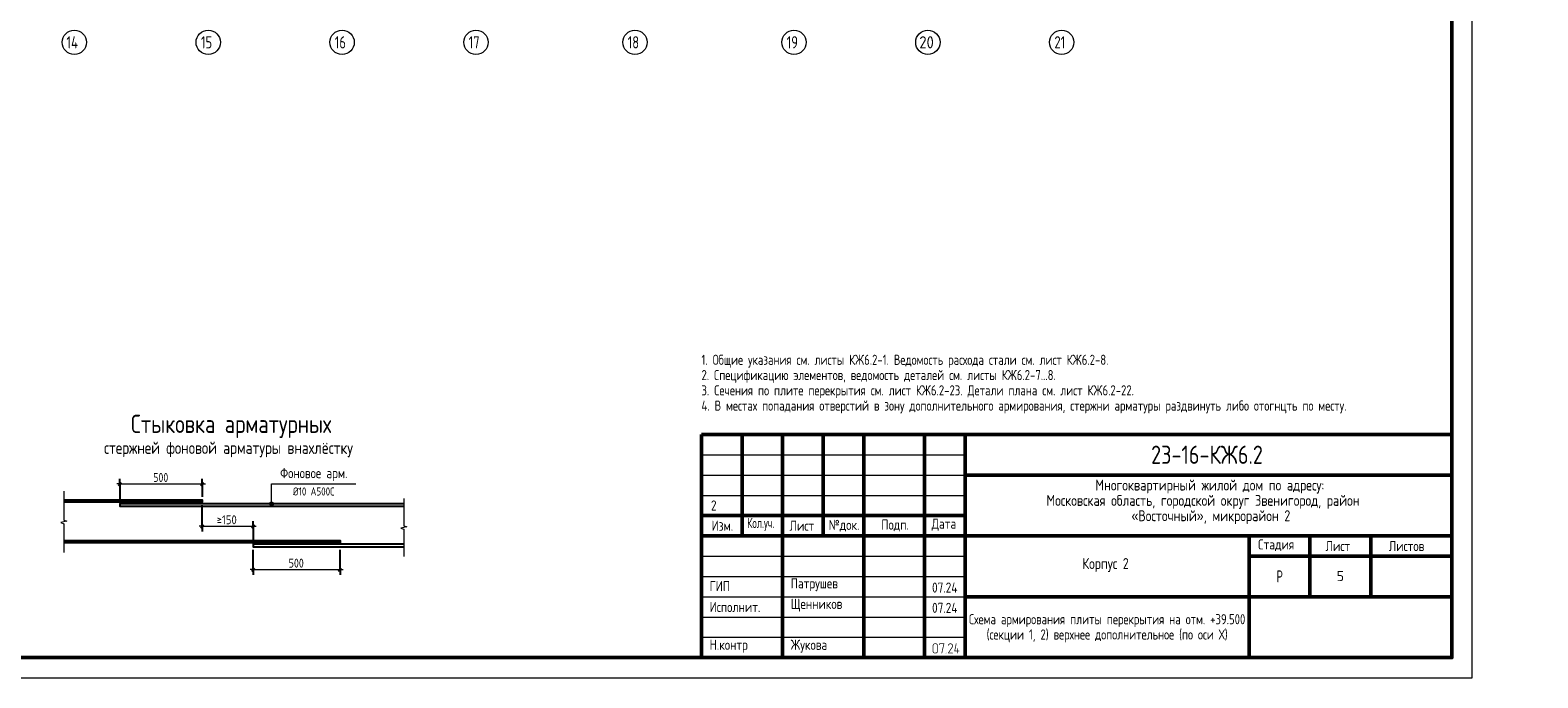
# Model space of a CAD drawing. Header units: millimetres. Extents: x 0 to 61017, y 0 to 42000.
# Tile 8 of 17: x 23850 to 61017, y 0 to 15970. Entities that reach past the tile are written whole.
import ezdxf

# ---------------------------------------------------------------- set-up
doc = ezdxf.new("R2010")
doc.units = ezdxf.units.MM
doc.linetypes.add('______5', pattern=[1100, 800, -100, 100, -100])
for name, color, linetype, lineweight in [('Standard', 7, 'Continuous', 25), ('Оси', 40, '______5', 18), ('Примечания', 7, 'Continuous', 25)]:
    doc.layers.add(name, color=color, linetype=linetype, lineweight=lineweight)
doc.styles.add('GOST 2.304-81', font='txt')
doc.styles.add('ISOCPEUR', font='txt')

msp = doc.modelspace()

# ---------------------------------------------------------------- hatches: boundary and pattern name
at = {"layer": 'Standard', "linetype": 'Continuous', "lineweight": 25, "transparency": 33554687}
h = msp.add_hatch(color=7, dxfattribs=at)
h.paths.add_polyline_path([(46225, 655), (46225, 652), (46225, 649), (46225, 647), (46224, 644), (46224, 641), (46223, 639), (46222, 637), (46221, 634), (46220, 632), (46219, 630), (46218, 627), (46216, 625), (46215, 623), (46213, 621), (46212, 619), (46210, 617), (46208, 615), (46206, 613), (46204, 612), (46201, 610), (46199, 609), (46197, 607), (46195, 606), (46192, 605), (46190, 604), (46188, 603), (46185, 603), (46182, 602), (46180, 602), (46177, 602), (46175, 601), (46172, 601), (46154, 601), (46151, 601), (46149, 602), (46146, 602), (46144, 602), (46142, 603), (46139, 603), (46137, 604), (46135, 605), (46132, 606), (46130, 607), (46128, 609), (46126, 610), (46123, 611), (46121, 613), (46119, 615), (46117, 617), (46115, 619), (46113, 621), (46111, 623), (46110, 625), (46108, 627), (46107, 629), (46106, 632), (46105, 634), (46104, 636), (46103, 639), (46102, 641), (46102, 644), (46101, 646), (46101, 649), (46101, 652), (46101, 655), (46101, 797), (46101, 799), (46101, 802), (46101, 805), (46102, 807), (46102, 810), (46103, 812), (46104, 814), (46105, 817), (46106, 819), (46107, 821), (46108, 823), (46109, 826), (46111, 828), (46113, 830), (46114, 832), (46116, 834), (46118, 836), (46120, 838), (46122, 839), (46124, 841), (46127, 842), (46129, 844), (46131, 845), (46133, 846), (46136, 847), (46138, 848), (46141, 848), (46143, 849), (46146, 849), (46149, 850), (46151, 850), (46154, 850), (46172, 850), (46175, 850), (46177, 850), (46180, 849), (46182, 849), (46185, 849), (46187, 848), (46190, 847), (46192, 846), (46194, 845), (46197, 844), (46199, 843), (46201, 841), (46203, 840), (46205, 838), (46207, 836), (46209, 834), (46211, 833), (46213, 830), (46215, 828), (46216, 826), (46218, 824), (46219, 822), (46220, 820), (46221, 817), (46222, 815), (46223, 812), (46224, 810), (46224, 807), (46225, 805), (46225, 802), (46225, 799), (46225, 797)], flags=16)
h.paths.add_polyline_path([(46208, 655), (46208, 797), (46208, 800), (46207, 804), (46206, 807), (46205, 810), (46204, 813), (46202, 816), (46200, 819), (46197, 822), (46194, 824), (46192, 826), (46189, 828), (46185, 830), (46182, 831), (46179, 832), (46175, 832), (46172, 832), (46154, 832), (46150, 832), (46147, 832), (46144, 831), (46140, 830), (46137, 828), (46134, 826), (46131, 824), (46129, 822), (46126, 819), (46124, 816), (46122, 814), (46121, 810), (46120, 807), (46119, 804), (46118, 800), (46118, 797), (46118, 655), (46118, 651), (46119, 648), (46120, 644), (46121, 641), (46123, 638), (46125, 635), (46127, 632), (46129, 630), (46132, 627), (46135, 625), (46138, 623), (46141, 622), (46144, 620), (46147, 620), (46151, 619), (46154, 619), (46172, 619), (46175, 619), (46179, 620), (46182, 620), (46185, 622), (46188, 623), (46191, 625), (46194, 627), (46197, 629), (46200, 632), (46202, 635), (46204, 637), (46205, 641), (46206, 644), (46207, 647), (46208, 651)])
for points in [[(46385, 839), (46332, 608), (46331, 607), (46331, 606), (46330, 605), (46328, 603), (46323, 601), (46321, 601), (46320, 602), (46318, 602), (46317, 603), (46316, 604), (46315, 605), (46315, 605), (46315, 606), (46314, 607), (46314, 608), (46314, 609), (46314, 610), (46314, 612), (46365, 832), (46278, 832), (46278, 815), (46278, 814), (46278, 813), (46278, 812), (46278, 811), (46277, 810), (46277, 809), (46276, 809), (46276, 808), (46275, 807), (46273, 806), (46271, 806), (46269, 806), (46269, 806), (46268, 806), (46268, 806), (46267, 806), (46266, 807), (46265, 807), (46264, 807), (46263, 808), (46263, 808), (46262, 809), (46262, 810), (46261, 811), (46261, 812), (46261, 813), (46261, 814), (46261, 815), (46261, 841), (46261, 842), (46261, 843), (46261, 844), (46261, 845), (46261, 846), (46262, 847), (46262, 847), (46263, 848), (46263, 848), (46264, 849), (46265, 849), (46266, 849), (46266, 850), (46267, 850), (46268, 850), (46270, 850), (46376, 850), (46378, 850), (46380, 849), (46382, 849), (46383, 848), (46384, 847), (46385, 845), (46385, 844), (46385, 842)], [(46589, 601), (46483, 601), (46481, 601), (46480, 602), (46478, 603), (46476, 604), (46475, 606), (46475, 607), (46474, 609), (46474, 611), (46474, 612), (46474, 613), (46475, 614), (46475, 615), (46573, 763), (46577, 770), (46579, 776), (46580, 779), (46581, 782), (46581, 786), (46581, 789), (46581, 791), (46581, 793), (46581, 795), (46580, 798), (46580, 800), (46579, 802), (46579, 804), (46578, 806), (46577, 807), (46576, 809), (46575, 811), (46573, 813), (46572, 814), (46570, 816), (46569, 818), (46567, 819), (46565, 821), (46563, 822), (46562, 823), (46560, 824), (46558, 826), (46556, 827), (46554, 828), (46552, 828), (46550, 829), (46547, 830), (46545, 831), (46543, 831), (46541, 831), (46539, 832), (46536, 832), (46534, 832), (46531, 832), (46528, 831), (46525, 831), (46522, 830), (46519, 829), (46517, 828), (46514, 827), (46511, 825), (46509, 823), (46506, 821), (46504, 819), (46502, 816), (46499, 813), (46498, 809), (46496, 806), (46494, 802), (46494, 800), (46493, 799), (46492, 798), (46491, 798), (46490, 797), (46489, 797), (46488, 796), (46486, 796), (46484, 796), (46483, 797), (46481, 797), (46480, 798), (46479, 799), (46478, 800), (46478, 800), (46478, 801), (46477, 802), (46477, 803), (46477, 804), (46477, 805), (46477, 808), (46478, 811), (46479, 813), (46480, 816), (46482, 818), (46483, 820), (46484, 823), (46485, 825), (46487, 827), (46488, 829), (46490, 831), (46492, 832), (46493, 834), (46495, 836), (46497, 837), (46499, 839), (46501, 840), (46504, 843), (46508, 845), (46512, 846), (46516, 848), (46520, 849), (46524, 849), (46529, 850), (46533, 850), (46536, 850), (46539, 850), (46543, 849), (46546, 849), (46549, 848), (46551, 848), (46554, 847), (46557, 846), (46560, 845), (46563, 843), (46566, 842), (46568, 840), (46571, 839), (46574, 837), (46576, 835), (46579, 833), (46581, 830), (46584, 828), (46586, 826), (46588, 823), (46590, 820), (46591, 818), (46593, 815), (46594, 813), (46596, 810), (46597, 807), (46598, 804), (46598, 801), (46599, 798), (46599, 795), (46600, 792), (46600, 789), (46600, 784), (46599, 780), (46598, 776), (46597, 772), (46596, 770), (46595, 767), (46595, 765), (46593, 763), (46592, 760), (46591, 758), (46589, 755), (46588, 753), (46499, 619), (46589, 619), (46591, 619), (46592, 618), (46594, 618), (46595, 616), (46596, 615), (46597, 613), (46598, 612), (46598, 610), (46598, 609), (46597, 607), (46597, 606), (46595, 604), (46595, 603), (46594, 603), (46594, 602), (46593, 602), (46592, 602), (46591, 601), (46590, 601)], [(46722, 672), (46749, 672), (46751, 672), (46752, 672), (46754, 671), (46755, 670), (46757, 668), (46757, 667), (46758, 665), (46758, 663), (46758, 662), (46758, 660), (46757, 659), (46756, 657), (46755, 657), (46755, 656), (46754, 656), (46753, 655), (46752, 655), (46751, 655), (46750, 655), (46749, 655), (46722, 655), (46722, 610), (46722, 609), (46722, 608), (46722, 607), (46722, 606), (46721, 605), (46721, 605), (46721, 604), (46720, 603), (46719, 602), (46717, 602), (46716, 601), (46714, 601), (46713, 601), (46712, 601), (46712, 602), (46711, 602), (46710, 602), (46709, 602), (46708, 603), (46707, 603), (46707, 604), (46706, 605), (46706, 605), (46705, 606), (46705, 607), (46705, 608), (46705, 609), (46705, 610), (46705, 655), (46643, 655), (46641, 655), (46639, 655), (46637, 656), (46636, 657), (46635, 658), (46634, 660), (46634, 661), (46634, 663), (46634, 665), (46669, 843), (46670, 845), (46670, 846), (46671, 847), (46672, 848), (46678, 850), (46680, 850), (46681, 849), (46683, 849), (46684, 848), (46685, 847), (46685, 846), (46686, 846), (46686, 845), (46687, 844), (46687, 843), (46687, 842), (46687, 841), (46687, 839), (46653, 672), (46705, 672), (46705, 717), (46705, 718), (46705, 720), (46706, 721), (46707, 723), (46708, 724), (46709, 724), (46710, 725), (46710, 725), (46711, 725), (46712, 726), (46713, 726), (46714, 726), (46715, 726), (46717, 725), (46718, 725), (46720, 723), (46720, 723), (46721, 722), (46721, 721), (46722, 721), (46722, 720), (46722, 719), (46722, 718), (46722, 717)], [(46429, 619), (46431, 619), (46433, 618), (46434, 618), (46435, 616), (46437, 615), (46437, 613), (46438, 612), (46438, 610), (46438, 609), (46438, 607), (46437, 606), (46436, 604), (46435, 603), (46435, 603), (46434, 602), (46433, 602), (46432, 602), (46431, 601), (46430, 601), (46429, 601), (46427, 601), (46426, 602), (46424, 603), (46423, 604), (46422, 605), (46421, 607), (46420, 608), (46420, 610), (46420, 611), (46421, 613), (46422, 614), (46423, 616), (46423, 616), (46424, 617), (46424, 618), (46425, 618), (46426, 619), (46427, 619), (46428, 619)]]:
    msp.add_hatch(color=7, dxfattribs=at).paths.add_polyline_path(points, flags=16)
at = {"layer": 'Примечания', "linetype": 'Continuous', "lineweight": 13, "transparency": 33554687}
for points in [[(29757, 4294), (29847, 4294), (29840, 4316)], [(29757, 4294), (29840, 4316), (29763, 4316)], [(29763, 4271), (29847, 4294), (29757, 4294)], [(29763, 4316), (29840, 4316), (29824, 4333)], [(29763, 4316), (29824, 4333), (29779, 4333)], [(29763, 4271), (29840, 4271), (29847, 4294)], [(29779, 4255), (29840, 4271), (29763, 4271)], [(29779, 4333), (29824, 4333), (29802, 4339)], [(29779, 4255), (29824, 4255), (29840, 4271)], [(29824, 4255), (29779, 4255), (29802, 4249)]]:
    msp.add_hatch(color=7, dxfattribs=at).paths.add_polyline_path(points)

# ---------------------------------------------------------------- linework, layer by layer
at = {"layer": 'Standard', "color": 7, "linetype": 'Continuous', "lineweight": 50, "transparency": 33554687}
for p, q in [((40400, 500), (40400, 6000)), ((40400, 6000), (58900, 6000)), ((41400, 3500), (41400, 6000)), ((42400, 500), (42400, 6000)), ((43400, 3500), (43400, 6000)), ((44400, 500), (44400, 6000)), ((45900, 500), (45900, 6000)), ((46900, 500), (46900, 6000)), ((46900, 5000), (58900, 5000)), ((40400, 4000), (46900, 4000)), ((40400, 4000), (46900, 4000)), ((40400, 3500), (46900, 3500)), ((40400, 3500), (46900, 3500)), ((46900, 3500), (58900, 3500)), ((53900, 2000), (53900, 3500)), ((55400, 2000), (55400, 3500)), ((56900, 2000), (56900, 3500)), ((53900, 3000), (58900, 3000)), ((46900, 2000), (58900, 2000)), ((53900, 500), (53900, 2000)), ((53900, 500), (53900, 2000))]:
    msp.add_line(p, q, dxfattribs=at)
at = {"layer": 'Standard', "color": 7, "linetype": 'Continuous', "lineweight": 25, "transparency": 33554687}
for p, q in [((58900, 500), (58900, 6000)), ((40400, 500), (58900, 500)), ((40400, 500), (58900, 500)), ((40400, 500), (58900, 500))]:
    msp.add_line(p, q, dxfattribs=at)
at = {"layer": 'Standard', "color": 7, "linetype": 'Continuous', "lineweight": 13, "transparency": 33554687}
for p, q in [((40400, 5500), (46900, 5500)), ((40400, 5000), (46900, 5000)), ((40400, 4500), (46900, 4500)), ((40400, 3000), (46900, 3000)), ((40400, 2500), (46900, 2500)), ((40400, 2500), (46900, 2500)), ((40400, 2000), (46900, 2000)), ((40400, 2000), (46900, 2000)), ((40400, 1500), (46900, 1500)), ((40400, 1000), (46900, 1000))]:
    msp.add_line(p, q, dxfattribs=at)
msp.add_lwpolyline([(0, 0), (59400, 0), (59400, 42000), (0, 42000), (0, 0)], close=True, dxfattribs=at)
at = {"layer": 'Standard', "color": 7, "linetype": 'Continuous', "lineweight": 50, "transparency": 33554687}
msp.add_lwpolyline([(2000, 41500), (58900, 41500), (58900, 500), (2000, 500), (2000, 41500)], close=True, dxfattribs=at)
at = {"layer": 'Оси', "color": 7, "linetype": 'Continuous', "lineweight": 13, "transparency": 33554687}
for centre in [(24940, 15670), (28240, 15670), (31540, 15670), (34840, 15670), (38760, 15670), (42680, 15670), (45980, 15670), (49280, 15670)]:
    msp.add_circle(centre, 300, dxfattribs=at)
at = {"layer": 'Примечания', "color": 253, "linetype": 'Continuous', "lineweight": -3, "true_color": 0xa0a0a0, "transparency": 33554687}
for p, q in [((26064, 4780), (26064, 4905)), ((28094, 4780), (28094, 4905)), ((26064, 4780), (26064, 4655)), ((26064, 4780), (26064, 4369)), ((28094, 4780), (28094, 4655)), ((28094, 4780), (28094, 4464)), ((28094, 3737), (28094, 4254)), ((28094, 3737), (28094, 3862)), ((28094, 3737), (28094, 3612)), ((29349, 3737), (29349, 3862)), ((29349, 3737), (29349, 3612)), ((29349, 3737), (29349, 3369)), ((29349, 2668), (29349, 3159)), ((31489, 2668), (31489, 3159)), ((29349, 2668), (29349, 2793)), ((29349, 2668), (29349, 2543)), ((31489, 2668), (31489, 2793)), ((31489, 2668), (31489, 2543))]:
    msp.add_line(p, q, dxfattribs=at)
at = {"layer": 'Примечания', "color": 7, "linetype": 'Continuous', "lineweight": 13, "transparency": 33554687}
for p, q in [((24683, 4601), (24683, 3891)), ((26064, 4780), (25989, 4780)), ((26064, 4780), (28094, 4780)), ((28094, 4780), (28169, 4780)), ((29757, 4294), (29757, 4294)), ((29802, 4339), (29802, 4339)), ((29802, 4249), (29802, 4249)), ((29847, 4294), (29847, 4294)), ((33060, 4421), (33060, 3751)), ((24758, 3860), (24608, 3830)), ((24608, 3830), (24683, 3800)), ((24683, 3891), (24758, 3860)), ((24683, 3800), (24683, 3089)), ((28094, 3737), (28019, 3737)), ((28094, 3737), (29349, 3737)), ((29349, 3737), (29424, 3737)), ((33135, 3722), (32985, 3693)), ((33060, 3751), (33135, 3722)), ((32985, 3693), (33060, 3665)), ((33060, 3665), (33060, 2994)), ((24683, 3089), (24683, 3089)), ((33060, 2994), (33060, 2994)), ((29349, 2668), (29274, 2668)), ((29349, 2668), (31489, 2668)), ((31489, 2668), (31564, 2668))]:
    msp.add_line(p, q, dxfattribs=at)
at = {"layer": 'Примечания', "color": 7, "linetype": 'Continuous', "lineweight": 25, "transparency": 33554687}
for p, q in [((26027, 4742), (26102, 4817)), ((28057, 4742), (28132, 4817)), ((28057, 3699), (28132, 3774)), ((29312, 3699), (29387, 3774)), ((29312, 2630), (29387, 2705)), ((31452, 2630), (31527, 2705))]:
    msp.add_line(p, q, dxfattribs=at)
at = {"layer": 'Примечания', "color": 7, "linetype": 'Continuous', "lineweight": 13, "transparency": 33554687}
msp.add_lwpolyline([(29802, 4294), (29802, 4780), (31879, 4780)], dxfattribs=at)
at = {"layer": 'Примечания', "color": 7, "linetype": 'Continuous', "lineweight": 25, "transparency": 33554687}
for points in [[(24683, 4389), (28094, 4389), (28094, 4329), (24683, 4329)], [(33060, 4294), (26064, 4294), (26064, 4234), (33060, 4234)], [(24683, 3389), (31489, 3389), (31489, 3329), (24683, 3329)], [(33060, 3294), (29349, 3294), (29349, 3234), (33060, 3234)]]:
    msp.add_lwpolyline(points, dxfattribs=at)
at = {"layer": 'Примечания', "color": 7, "linetype": 'Continuous', "lineweight": 13, "transparency": 33554687}
msp.add_circle((29802, 4294), 45, dxfattribs=at)

# ---------------------------------------------------------------- texts
at = {"layer": 'Standard', "color": 7, "linetype": 'Continuous', "lineweight": 25, "transparency": 33554687, "attachment_point": 7}
for s, insert, char_height, width, style in [('\\W0.75;21', (49100, 15520), 300, 472.29, 'ISOCPEUR'), ('Многоквартирный\\~жилой\\~дом\\~по\\~адресу:\\~', (50110, 4545), 270, 5717.07, 'GOST 2.304-81'), ('Московская\\~область,\\~городской\\~округ\\~Звенигород,\\~район\\~', (48904, 4167), 270, 8136.21, 'GOST 2.304-81'), ('«Восточный»,\\~микрорайон\\~2', (50997, 3789), 270, 3952.82, 'GOST 2.304-81'), ('Изм.', (40648, 3625), 250, 631.15, 'GOST 2.304-81'), ('\\W0.83;Кол.уч.', (41527, 3625), 250, 799.96, 'GOST 2.304-81'), ('Лист', (42571, 3625), 250, 782.23, 'GOST 2.304-81'), ('№док.', (43535, 3607), 250, 853.39, 'GOST 2.304-81'), ('Подп.', (44831, 3614), 250, 764.53, 'GOST 2.304-81'), ('Дата', (46073, 3625), 250, 782.22, 'GOST 2.304-81'), ('Стадия', (54121, 3125), 250, 1031.11, 'GOST 2.304-81'), ('Лист', (55784, 3125), 250, 782.22, 'GOST 2.304-81'), ('Листов', (57343, 3125), 250, 1066.5, 'GOST 2.304-81'), ('Корпус\\~2', (49788, 2610), 270, 1362.87, 'GOST 2.304-81'), ('\\W0.77;Р', (54577, 2350), 300, 262.92, 'GOST 2.304-81'), ('ГИП', (40600, 2137), 250, 586.8, 'GOST 2.304-81'), ('Патрушев', (42600, 2137), 250, 1386.36, 'GOST 2.304-81'), ('07.24', (46083, 2101), 250, 817.62, 'GOST 2.304-81'), ('Исполнит.', (40600, 1622), 250, 1386.36, 'GOST 2.304-81'), ('Щенников', (42600, 1631), 250, 1333.08, 'GOST 2.304-81'), ('07.24', (46083, 1601), 250, 817.62, 'GOST 2.304-81'), ('Н.контр', (40600, 622), 250, 1102.08, 'GOST 2.304-81'), ('Жукова', (42600, 622), 250, 1031.11, 'GOST 2.304-81')]:
    msp.add_mtext(s, dxfattribs=dict(at, insert=insert, char_height=char_height, width=width, style=style))
at = {"layer": 'Standard', "color": 7, "linetype": 'Continuous', "lineweight": 13, "transparency": 33554687, "insert": (40400, 7967), "char_height": 250, "width": 19587.5, "attachment_point": 1, "line_spacing_factor": 0.903614}
msp.add_mtext('\\A1;{\\fGOST 2.304-81|i0|b0;\\H250.000000;\\W0.952381;\\C7;1. Общие указания см. листы КЖ6.2-1. Ведомость расхода стали см. лист КЖ6.2-8.}\\P{\\fGOST 2.304-81|i0|b0;\\H250.000000;\\W0.952381;\\C7;2. Спецификацию элементов, ведомость деталей см. листы КЖ6.2-7...8.}\\P{\\fGOST 2.304-81|i0|b0;\\H250.000000;\\W0.952381;\\C7;3. Сечения по плите перекрытия см. лист КЖ6.2-23. Детали плана см. лист КЖ6.2-22.}\\P{\\fGOST 2.304-81|i0|b0;\\H250.000000;\\W0.952381;\\C7;4. В местах попадания отверстий в зону дополнительного армирования, стержни арматуры раздвинуть либо отогнцть по месту.}\\P', dxfattribs=at)
at = {"layer": 'Standard', "color": 7, "linetype": 'Continuous', "lineweight": 50, "transparency": 33554687, "insert": (51483, 5275), "char_height": 450, "width": 3070.53, "attachment_point": 7, "style": 'GOST 2.304-81'}
msp.add_mtext('23-16-КЖ6.2', dxfattribs=at)
at = {"layer": 'Standard', "color": 7, "linetype": 'Continuous', "lineweight": 18, "transparency": 33554687, "insert": (40702, 4250), "char_height": 250, "width": 283.33, "attachment_point": 5, "style": 'GOST 2.304-81'}
msp.add_mtext('\\A1;{\\fGOST 2.304-81|i0|b0;\\H250.000000;\\W1.000000;\\C7;2}\\P', dxfattribs=at)
at = {"layer": 'Standard', "color": 7, "linetype": 'Continuous', "lineweight": 13, "transparency": 33554687, "insert": (56150, 2510), "char_height": 250, "width": 272.22, "attachment_point": 5, "style": 'ISOCPEUR'}
msp.add_mtext('\\A1;{\\fISOCPEUR|i0|b0;\\H250.000000;\\W1.000000;\\C7;5}\\P', dxfattribs=at)
at = {"layer": 'Standard', "color": 7, "linetype": 'Continuous', "lineweight": 25, "transparency": 33554687, "insert": (50400, 1571), "char_height": 250, "width": 8254.17, "attachment_point": 2, "line_spacing_factor": 0.903614}
msp.add_mtext('\\A1;{\\fGOST 2.304-81|i0|b0;\\H250.000000;\\W0.952381;\\C7;Схема армирования плиты перекрытия на отм. +39.500}\\P{\\fGOST 2.304-81|i0|b0;\\H250.000000;\\W0.952381;\\C7;(секции 1, 2) верхнее дополнительное (по оси Х)}\\P', dxfattribs=at)
at = {"layer": 'Оси', "color": 7, "linetype": 'Continuous', "lineweight": 25, "transparency": 33554687, "char_height": 300, "attachment_point": 7, "style": 'ISOCPEUR'}
for s, insert, width in [('\\W0.76;14', (24745, 15520), 504.56), ('\\W0.75;15', (28060, 15520), 472.27), ('\\W0.75;16', (31360, 15520), 472.27), ('\\W0.75;17', (34660, 15520), 472.27), ('\\W0.75;18', (38580, 15520), 472.29), ('\\W0.75;19', (42500, 15520), 472.29), ('\\W0.87;20', (45770, 15520), 550.82)]:
    msp.add_mtext(s, dxfattribs=dict(at, insert=insert, width=width))
at = {"layer": 'Примечания', "color": 7, "linetype": 'Continuous', "lineweight": 50, "transparency": 33554687, "attachment_point": 7, "style": 'GOST 2.304-81'}
for s, insert, char_height, width in [('Стыковка\\~арматурных', (26336, 5915), 450, 5309.47), ('фоновой\\~и\\~дополнительной\\~арматуры', (14485, 5361), 350, 6865.7), ('стержней\\~фоновой\\~арматуры\\~внахлёстку', (25673, 5440), 300, 6502.98)]:
    msp.add_mtext(s, dxfattribs=dict(at, insert=insert, char_height=char_height, width=width))
at = {"layer": 'Примечания', "color": 7, "linetype": 'Continuous', "lineweight": 25, "transparency": 33554687, "attachment_point": 7}
for s, insert, char_height, width, style in [('Фоновое\\~арм.', (30012, 4855), 250, 1812.59, 'GOST 2.304-81'), ('500', (26884, 4830), 220, 516.4, 'GOST 2.304-81'), ('Ø10\\~А500С', (30329, 4495), 200, 1153.95, 'GOST 2.304-81'), ('\\W0.87;≥150', (28447, 3787), 220, 666.9, 'ISOCPEUR'), ('500', (30224, 2718), 220, 516.4, 'GOST 2.304-81')]:
    msp.add_mtext(s, dxfattribs=dict(at, insert=insert, char_height=char_height, width=width, style=style))

doc.saveas('drawing.dxf')
